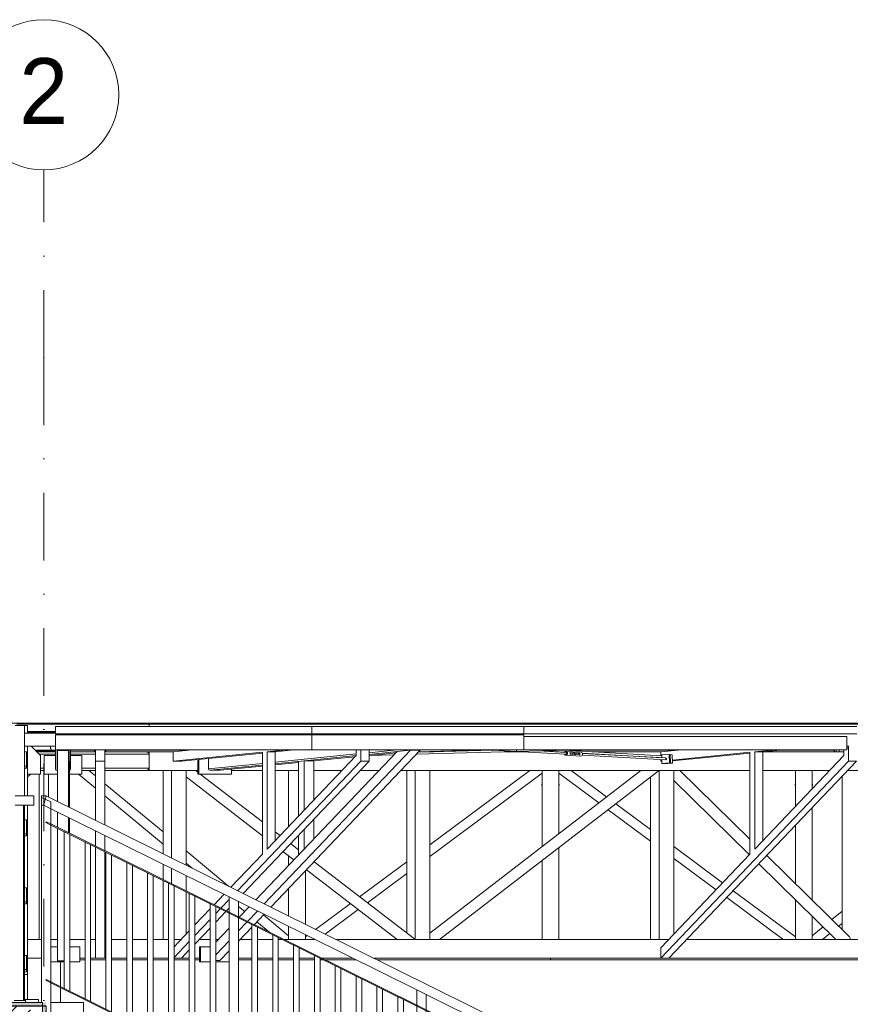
# Model space of a CAD drawing. Header units: centimetres. Extents: x -1103 to 10505, y -997 to 1780.
# Tile 76 of 102: x 8967 to 9409, y 834 to 1358. Entities that reach past the tile are written whole.
import ezdxf
from ezdxf.enums import TextEntityAlignment as Align

# ---------------------------------------------------------------- set-up
doc = ezdxf.new("R2010")
doc.units = ezdxf.units.CM
doc.header["$LTSCALE"] = 0.1
doc.header["$MEASUREMENT"] = 0
doc.linetypes.add('Kropki i Kreski', pattern=[720, 360, -180, 0, -180])
doc.linetypes.add('Wipeout_Contour', pattern=[1000, 0, -1000])
for name, color, linetype in [('2_barierki.K_IR', 7, 'Continuous'), ('2_kładka_IFC.K_IR', 7, 'Continuous'), ('2_lądowisko_IFC.ISTN', 7, 'Continuous'), ('2_schody.K_IR', 7, 'Continuous'), ('2_stropy.K_IR', 7, 'Continuous'), ('3_lądowisko.K_IR', 7, 'Continuous'), ('4_osie.ISTN', 7, 'Continuous')]:
    doc.layers.add(name, color=color, linetype=linetype)
doc.styles.add('GENERATED_STYLE_1', font='txt')
pattern_1 = [(45, (10358.23, -421.512), (-9.19239, 9.19239), []), (45, (10353.634, -416.916), (-9.19239, 9.19239), [9.75, -3.25])]

# ---------------------------------------------------------------- blocks, each defined once
blk = doc.blocks.new('ElemPrzekroju_678_2', base_point=(10358.23, -421.51))
at = {"layer": '3_lądowisko.K_IR', "color": 7, "linetype": 'Continuous', "lineweight": 15}
for p, q in [((8774.22, 983.79), (9043.14, 983.79)), ((9043.14, 983.79), (9179.58, 983.79))]:
    blk.add_line(p, q, dxfattribs=at)
blk = doc.blocks.new('ElemPrzekroju_680_2', base_point=(10358.23, -421.51))
at = {"layer": '2_stropy.K_IR', "color": 252, "linetype": 'Continuous', "lineweight": 9}
blk.add_line((8983.24, 970.09), (8983.24, 971.49), dxfattribs=at)
blk = doc.blocks.new('ElemPrzekroju_681_2', base_point=(10358.23, -421.51))
at = {"layer": '3_lądowisko.K_IR', "color": 7, "linetype": 'Continuous', "lineweight": 15}
for p, q in [((8366.09, 983.79), (8383.41, 983.79)), ((8383.41, 983.29), (8366.09, 983.29)), ((8383.41, 983.79), (9035.77, 983.79)), ((8383.41, 983.79), (8383.41, 983.29)), ((9035.77, 983.79), (9035.77, 983.29))]:
    blk.add_line(p, q, dxfattribs=at)
blk = doc.blocks.new('ElemPrzekroju_683_2', base_point=(10358.23, -421.51))
at = {"layer": '3_lądowisko.K_IR', "color": 7, "linetype": 'Continuous', "lineweight": 15}
for p, q in [((9035.77, 983.79), (9035.8, 983.79)), ((9035.8, 983.79), (9035.8, 983.29)), ((9035.8, 983.79), (9583.55, 983.79)), ((9035.8, 983.29), (9583.55, 983.29))]:
    blk.add_line(p, q, dxfattribs=at)
blk = doc.blocks.new('ElemPrzekroju_731_2', base_point=(10358.23, -421.51))
at = {"layer": '2_lądowisko_IFC.ISTN', "color": 252, "linetype": 'Continuous', "lineweight": 9}
for p, q in [((8985.87, 978.49), (8969.37, 978.49)), ((8970.87, 978.89), (8985.87, 978.89)), ((8983.55, 978.49), (8983.55, 978.89)), ((9089.39, 977.49), (9089.39, 978.04)), ((8985.87, 971.49), (8969.37, 971.49)), ((9408.41, 971.49), (9407.53, 971.49)), ((9408.41, 963.49), (9408.41, 971.49)), ((8985.01, 969.39), (8975.03, 969.39)), ((8985.16, 968.84), (8975.58, 968.84)), ((8975.93, 968.49), (8985.87, 968.49)), ((8977.13, 967.29), (8985.87, 967.29)), ((8983.47, 969.7), (8983.4, 970.32)), ((8983.67, 969.39), (8983.47, 969.7)), ((8985.01, 969.39), (8985.16, 969.39)), ((8985.11, 969.23), (8985.01, 969.39)), ((8985.16, 968.84), (8985.11, 969.23)), ((8985.87, 969.39), (8985.16, 969.39)), ((8985.16, 969.39), (8985.16, 968.84)), ((8985.16, 968.49), (8985.16, 968.84)), ((9006.61, 969.39), (8993.87, 969.39)), ((8993.87, 968.49), (9007.1, 968.49)), ((8993.87, 967.29), (9007.1, 967.29)), ((9006.61, 968.49), (9006.61, 969.49)), ((9006.61, 968.49), (9006.96, 968.49)), ((9006.96, 968.49), (9007.1, 968.49)), ((9007.1, 963.49), (9007.1, 969.49)), ((9012.1, 963.49), (9012.1, 969.49)), ((9012.1, 968.49), (9033.87, 968.49)), ((9012.1, 968.49), (9012.26, 968.49)), ((9012.1, 967.29), (9035.8, 967.29)), ((9012.26, 968.49), (9012.61, 968.49)), ((9012.61, 968.49), (9012.61, 969.49)), ((9054.4, 969.39), (9012.61, 969.39)), ((9035.23, 968.14), (9033.87, 968.49)), ((9033.87, 968.49), (9035.8, 968.49)), ((9035.8, 967.29), (9035.23, 968.14)), ((9035.8, 968.49), (9035.8, 967.29)), ((9048.6, 968.49), (9035.8, 968.49)), ((9035.8, 959.69), (9035.8, 967.29)), ((9058.6, 969.49), (9048.6, 968.49)), ((9048.6, 968.49), (9048.6, 963.48)), ((9096.1, 968.23), (9048.6, 963.48)), ((9096.1, 967.8), (9052.93, 963.48)), ((9054.4, 969.07), (9054.4, 969.49)), ((9054.52, 969.08), (9054.52, 969.49)), ((9055.32, 969.16), (9055.32, 969.49)), ((9056.96, 969.32), (9056.96, 969.49)), ((9096.1, 914.01), (9096.1, 968.23)), ((9108.66, 969.49), (9098.6, 968.48)), ((9102.93, 968.48), (9098.6, 968.48)), ((9098.6, 916.64), (9098.6, 968.48)), ((9146.1, 966.51), (9098.6, 916.64)), ((9112.99, 969.49), (9102.93, 968.48)), ((9102.93, 921.18), (9102.93, 968.48)), ((9146.1, 966.51), (9146.1, 969.49)), ((9148.6, 963.49), (9148.6, 969.49)), ((9152.93, 963.49), (9152.93, 969.49)), ((9187.33, 968.49), (9179.43, 968.49)), ((9179.48, 968.55), (9214.64, 969.49)), ((9217.99, 969.39), (9210.9, 969.39)), ((9234.08, 968.49), (9225.18, 968.49)), ((9227.61, 968.49), (9227.61, 968.55)), ((9227.61, 968.49), (9227.73, 968.49)), ((9227.73, 968.49), (9227.73, 968.55)), ((9227.73, 968.49), (9228.53, 968.49)), ((9228.53, 968.49), (9228.53, 968.58)), ((9228.53, 968.49), (9229.26, 968.49)), ((9229.26, 968.49), (9230.17, 968.49)), ((9230.17, 968.49), (9230.17, 968.62)), ((9230.17, 968.49), (9233.29, 968.49)), ((9233.29, 968.49), (9233.29, 968.53)), ((9233.29, 968.49), (9233.85, 968.49)), ((9233.85, 968.49), (9233.85, 968.5)), ((9257.15, 968.32), (9245.03, 969.01)), ((9254.17, 968.49), (9251.9, 968.49)), ((9308.9, 966.35), (9256.94, 969.33)), ((9314.21, 969.39), (9259.27, 969.39)), ((9308.92, 965.35), (9266.52, 967.78)), ((9308.41, 968.49), (9271.59, 968.49)), ((9319.49, 969.6), (9308.41, 968.49)), ((9308.41, 968.49), (9308.41, 966.38)), ((9308.41, 965.38), (9308.41, 965.33)), ((9314.21, 969.07), (9314.21, 969.6)), ((9314.33, 969.08), (9314.33, 969.6)), ((9355.91, 968.23), (9314.6, 964.1)), ((9355.91, 967.8), (9314.62, 963.67)), ((9315.13, 969.16), (9315.13, 969.6)), ((9316.77, 969.32), (9316.77, 969.6)), ((9355.91, 914.01), (9355.91, 968.23)), ((9369.55, 969.6), (9358.41, 968.48)), ((9358.41, 916.64), (9358.41, 968.48)), ((9362.74, 968.48), (9358.41, 968.48)), ((9405.91, 966.51), (9358.41, 916.64)), ((9373.88, 969.6), (9362.74, 968.48)), ((9362.74, 921.18), (9362.74, 968.48)), ((9405.91, 968.49), (9362.8, 968.49)), ((9400.82, 969.39), (9371.8, 969.39)), ((9400.82, 968.49), (9400.82, 969.6)), ((9400.82, 968.49), (9400.94, 968.49)), ((9400.94, 968.49), (9400.94, 969.6)), ((9400.94, 968.49), (9401.74, 968.49)), ((9401.74, 968.49), (9401.74, 969.6)), ((9401.74, 968.49), (9402.47, 968.49)), ((9402.47, 968.49), (9403.38, 968.49)), ((9403.38, 968.49), (9403.38, 969.6)), ((9403.38, 968.49), (9405.91, 968.49)), ((9405.91, 966.51), (9405.91, 969.6)), ((9007.1, 963.49), (9007.1, 932.01)), ((9012.1, 963.49), (9007.1, 963.49)), ((9012.1, 963.49), (9012.1, 929.53)), ((9048.6, 963.48), (9052.93, 963.48)), ((9148.6, 963.49), (9082.89, 894.49)), ((9152.93, 963.49), (9085.83, 893.03)), ((9152.93, 963.49), (9148.6, 963.49)), ((9308.41, 964.33), (9308.41, 963.48)), ((9308.97, 963.54), (9308.41, 963.48)), ((9408.41, 963.49), (9308.41, 858.49)), ((9308.41, 963.48), (9308.97, 963.48)), ((9412.74, 963.49), (9312.74, 858.49)), ((9412.74, 963.49), (9408.41, 963.49)), ((8970.87, 955.16), (8972.67, 956.49)), ((8977.1, 956.49), (8977.1, 868.49)), ((8977.92, 959.69), (8979.87, 959.69)), ((8979.87, 958.49), (8977.92, 958.49)), ((8982.1, 956.55), (8982.1, 944.38)), ((9007.1, 949.16), (8998.16, 956.55)), ((8999.87, 959.69), (9007.1, 959.69)), ((8999.87, 958.49), (9007.1, 958.49)), ((9007.1, 955.65), (9003.66, 958.49)), ((9012.1, 959.69), (9035.8, 959.69)), ((9012.1, 958.49), (9033.87, 958.49)), ((9033.87, 958.49), (9035.23, 958.84)), ((9035.8, 958.49), (9033.87, 958.49)), ((9035.23, 958.84), (9035.8, 959.69)), ((9035.8, 959.69), (9035.8, 958.49)), ((9061.65, 958.49), (9035.8, 958.49)), ((9043.16, 958.49), (9043.16, 914.16)), ((9047.66, 958.49), (9047.66, 911.93)), ((9055.45, 958.49), (9055.45, 908.07)), ((9096.1, 923.78), (9055.45, 955.08)), ((9061.65, 957.67), (9060.58, 958.49)), ((9096.1, 931.14), (9062.96, 956.66)), ((9096.1, 958.49), (9079.57, 958.49)), ((9115.35, 958.49), (9102.93, 958.49)), ((9110.1, 928.71), (9110.1, 958.49)), ((9138.46, 958.49), (9123.54, 958.49)), ((9158.25, 958.49), (9148.17, 958.49)), ((9355.91, 958.49), (9169.9, 958.49)), ((9173.06, 958.49), (9173.06, 871.9)), ((9177.56, 958.49), (9177.56, 868.49)), ((9185.36, 958.49), (9185.36, 868.49)), ((9185.36, 871.91), (9297.83, 958.49)), ((9185.36, 919.01), (9238.65, 958.49)), ((9185.36, 912.79), (9245.1, 957.04)), ((9190.47, 868.49), (9306.97, 958.17)), ((9245.1, 917.89), (9245.1, 958.49)), ((9254.1, 924.82), (9254.1, 958.49)), ((9275.43, 941.24), (9254.1, 957.04)), ((9279.55, 944.41), (9260.55, 958.49)), ((9301.33, 958.49), (9301.09, 958.49)), ((9301.74, 958.49), (9301.33, 958.49)), ((9302.23, 958.49), (9301.74, 958.49)), ((9302.74, 958.49), (9302.23, 958.49)), ((9306.48, 958.49), (9302.74, 958.49)), ((9302.97, 955.08), (9302.97, 868.49)), ((9306.93, 958.49), (9306.48, 958.49)), ((9307.13, 958.49), (9306.93, 958.49)), ((9306.97, 958.17), (9307.1, 958.37)), ((9307.1, 958.37), (9307.13, 958.49)), ((9307.47, 958.49), (9307.47, 868.49)), ((9315.26, 958.49), (9315.26, 871.33)), ((9355.91, 921.88), (9318.56, 958.49)), ((9398.27, 958.49), (9362.74, 958.49)), ((9380.1, 939.4), (9380.1, 958.49)), ((9389.1, 948.86), (9389.1, 958.49)), ((9404.99, 955.35), (9404.99, 873.77)), ((9523.39, 958.49), (9407.98, 958.49)), ((9043.16, 925.82), (9012.1, 951.51)), ((9110.05, 950.49), (9110.05, 951.29)), ((9110.05, 951.29), (9110.1, 951.29)), ((9110.1, 950.49), (9110.05, 950.49)), ((9245.05, 950.49), (9245.05, 951.29)), ((9245.05, 951.29), (9245.1, 951.29)), ((9245.1, 950.49), (9245.05, 950.49)), ((9254.1, 951.29), (9254.15, 951.29)), ((9254.15, 950.49), (9254.1, 950.49)), ((9254.15, 951.29), (9254.15, 950.49)), ((9355.59, 913.67), (9315.26, 953.2)), ((9380.05, 950.49), (9380.05, 951.29)), ((9380.05, 951.29), (9380.1, 951.29)), ((9380.1, 950.49), (9380.05, 950.49)), ((9389.1, 951.29), (9389.15, 951.29)), ((9389.15, 950.49), (9389.1, 950.49)), ((9389.15, 951.29), (9389.15, 950.49)), ((9043.16, 919.33), (9012.1, 945.02)), ((9302.97, 927.06), (9284.42, 940.8)), ((9302.97, 920.84), (9280.3, 937.63)), ((9389.1, 889.35), (9389.1, 938.66)), ((9380.1, 898.17), (9380.1, 929.21)), ((9007.1, 926.43), (9007.1, 918.29)), ((9012.1, 923.95), (9012.1, 915.81)), ((9105.51, 923.9), (9102.93, 925.89)), ((9115.35, 916.33), (9111.12, 919.58)), ((9341.3, 898.67), (9315.26, 917.96)), ((9007.1, 917.73), (9007.1, 858.49)), ((9012.1, 915.25), (9012.1, 858.49)), ((9078.28, 896.77), (9055.45, 915.65)), ((9096.1, 914.01), (9079.23, 896.3)), ((9112.89, 910.86), (9107.07, 915.34)), ((9110.1, 907.92), (9110.1, 913.01)), ((9254.1, 868.49), (9254.1, 917.46)), ((9355.91, 914.01), (9308.41, 864.13)), ((9408.99, 869.85), (9364.81, 913.16)), ((9043.16, 908.58), (9043.16, 900.44)), ((9058.74, 906.44), (9055.45, 909.17)), ((9177.07, 868.82), (9123.66, 909.93)), ((9147.9, 891.27), (9173.06, 909.91)), ((9245.1, 868.49), (9245.1, 910.54)), ((9337.83, 895.02), (9315.26, 911.73)), ((9401.69, 868.49), (9360.61, 908.75)), ((9047.66, 906.35), (9047.66, 898.21)), ((9055.45, 902.49), (9055.45, 894.35)), ((9119.1, 876.57), (9119.1, 905.14)), ((9167.93, 868.49), (9119.61, 905.68)), ((9152.02, 888.1), (9173.06, 903.68)), ((9043.16, 899.88), (9043.16, 868.49)), ((9055.45, 893.79), (9055.45, 871.33)), ((9075.62, 892.51), (9070.35, 886.97)), ((9075.61, 892.49), (9075.54, 892.55)), ((9110.1, 881.02), (9110.1, 895.69)), ((9380.1, 869.93), (9346.99, 894.45)), ((9078.37, 889.75), (9074.01, 885.17)), ((9124.47, 873.91), (9143.03, 887.66)), ((9373.65, 868.49), (9343.52, 890.8)), ((9380.1, 868.49), (9380.1, 889.65)), ((9068.26, 884.78), (9060.15, 876.26)), ((9073.64, 884.79), (9071.26, 882.28)), ((9076.59, 883.33), (9071.26, 877.74)), ((9078.37, 885.2), (9076.95, 883.71)), ((9086.68, 883.33), (9083.37, 886.07)), ((9110.1, 870.45), (9096.65, 881.57)), ((9129.5, 871.42), (9147.15, 884.49)), ((9399.55, 879.1), (9404.99, 883.6)), ((9068.26, 879.13), (9060.15, 870.62)), ((9100.05, 872.27), (9093.2, 877.94)), ((9389.1, 868.83), (9389.1, 880.83)), ((9403.14, 875.58), (9404.99, 877.11)), ((9057.15, 873.11), (9049.04, 864.6)), ((9068.26, 874.59), (9060.15, 866.07)), ((9110.1, 868.83), (9110.1, 875.44)), ((9119.1, 868.49), (9119.1, 870.99)), ((9389.1, 870.45), (9394.84, 875.2)), ((9394.56, 868.49), (9398.43, 871.68)), ((8970.87, 868.49), (8978.37, 868.49)), ((8983.37, 868.49), (8986.88, 868.49)), ((8993.48, 868.49), (9001.59, 868.49)), ((9004.59, 868.49), (9007.1, 868.49)), ((9012.1, 868.49), (9012.71, 868.49)), ((9015.71, 868.49), (9023.82, 868.49)), ((9026.82, 868.49), (9034.93, 868.49)), ((9046.04, 868.49), (9037.93, 868.49)), ((9052.74, 868.49), (9049.04, 868.49)), ((9057.15, 867.47), (9049.04, 858.95)), ((9068.26, 868.49), (9062.45, 868.49)), ((9072.54, 868.49), (9071.26, 868.49)), ((9090.48, 868.49), (9084.19, 868.49)), ((9101.59, 868.49), (9093.48, 868.49)), ((9104.63, 868.49), (9104.59, 868.52)), ((9106.57, 868.49), (9104.59, 868.49)), ((9124.15, 868.49), (9107.7, 868.49)), ((9119.1, 869.93), (9119.95, 870.56)), ((9312.56, 868.49), (9135.42, 868.49)), ((9171.19, 868.49), (9171.44, 868.49)), ((9171.44, 868.49), (9171.84, 868.49)), ((9171.84, 868.49), (9172.33, 868.49)), ((9172.33, 868.49), (9172.84, 868.49)), ((9176.39, 868.49), (9172.84, 868.49)), ((9172.84, 868.49), (9176.59, 868.49)), ((9176.59, 868.49), (9177.03, 868.49)), ((9177.03, 868.49), (9177.23, 868.49)), ((9177.19, 868.61), (9177.07, 868.82)), ((9177.23, 868.49), (9177.19, 868.61)), ((9523.39, 868.49), (9322.27, 868.49)), ((9409.12, 869.62), (9408.99, 869.85)), ((9409.21, 869.28), (9409.12, 869.62)), ((9409.24, 868.88), (9409.21, 869.28)), ((9409.24, 868.49), (9409.24, 868.88)), ((9057.15, 862.92), (9052.93, 858.49)), ((9308.41, 864.13), (9308.41, 858.49)), ((8970.87, 858.49), (8978.37, 858.49)), ((8988.49, 843.5), (8988.49, 856.56)), ((8998.88, 858.49), (9001.59, 858.49)), ((9001.59, 857.69), (8998.88, 857.69)), ((9004.59, 858.49), (9007.1, 858.49)), ((9012.71, 857.69), (9004.59, 857.69)), ((9012.1, 858.49), (9007.1, 858.49)), ((9012.1, 858.49), (9012.71, 858.49)), ((9015.71, 858.49), (9023.82, 858.49)), ((9023.82, 857.69), (9015.71, 857.69)), ((9026.82, 858.49), (9034.93, 858.49)), ((9034.93, 857.69), (9026.82, 857.69)), ((9046.04, 858.49), (9037.93, 858.49)), ((9046.04, 857.69), (9037.93, 857.69)), ((9052.93, 858.49), (9049.04, 858.49)), ((9057.15, 857.69), (9049.04, 857.69)), ((9057.15, 858.49), (9052.93, 858.49)), ((9062.52, 858.49), (9060.15, 858.49)), ((9062.52, 857.69), (9060.15, 857.69)), ((9090.48, 858.49), (9083.37, 858.49)), ((9090.48, 857.69), (9083.37, 857.69)), ((9101.59, 858.49), (9093.48, 858.49)), ((9101.59, 857.69), (9093.48, 857.69)), ((9112.71, 858.49), (9104.59, 858.49)), ((9112.71, 857.69), (9104.59, 857.69)), ((9123.82, 858.49), (9115.71, 858.49)), ((9123.82, 857.69), (9115.71, 857.69)), ((9128.39, 857.69), (9126.82, 857.69)), ((9144.35, 858.49), (9127.9, 858.49)), ((9145.96, 857.69), (9129.52, 857.69)), ((9308.41, 858.49), (9155.62, 858.49)), ((9249.6, 857.69), (9157.24, 857.69)), ((9249.6, 858.49), (9249.6, 857.92)), ((9249.6, 857.92), (9249.6, 857.69)), ((9510.71, 857.69), (9249.6, 857.69)), ((9312.74, 858.49), (9308.41, 858.49)), ((9523.39, 858.49), (9312.74, 858.49)), ((8988.49, 834.99), (8988.49, 842.94))]:
    blk.add_line(p, q, dxfattribs=at)
blk = doc.blocks.new('ElemPrzekroju_770_2', base_point=(10358.23, -421.51))
at = {"layer": '2_schody.K_IR', "linetype": 'Continuous', "lineweight": 0, "true_color": 0x000000}
blk.add_hatch(color=18, dxfattribs=at).paths.add_polyline_path([(8805.87, 832.99), (8980.87, 832.99), (8980.87, 834.99), (8640.86, 834.99), (8640.86, 832.99), (8775.87, 832.99)])
at = {"layer": '2_schody.K_IR', "color": 7, "linetype": 'Continuous', "lineweight": 9}
for p, q in [((9000.87, 820.14), (9000.87, 834.99)), ((9000.87, 817.99), (9000.87, 818.14))]:
    blk.add_line(p, q, dxfattribs=at)
at = {"color": 254, "linetype": 'Wipeout_Contour', "lineweight": 0, "ltscale": 34988.709772}
blk.add_wipeout([(8640.86, 812.99), (8775.87, 812.99), (8775.87, 832.99), (8640.86, 832.99)], dxfattribs=at).dxf.layer = '2_schody.K_IR'
at = {"color": 254, "linetype": 'Wipeout_Contour', "lineweight": 0, "ltscale": 35725.51581}
blk.add_wipeout([(8805.87, 812.99), (8980.87, 812.99), (8980.87, 832.99), (8805.87, 832.99)], dxfattribs=at).dxf.layer = '2_schody.K_IR'
at = {"layer": '2_schody.K_IR', "linetype": 'Continuous', "lineweight": 0, "true_color": 0x000000}
h = blk.add_hatch(dxfattribs=at)
h.set_pattern_fill('Beton_zbrojony_0002', color=18, style=0, pattern_type=2)
h.set_pattern_definition(pattern_1)
h.paths.add_polyline_path([(8640.86, 812.99), (8775.87, 812.99), (8775.87, 832.99), (8640.86, 832.99)])
h = blk.add_hatch(dxfattribs=at)
h.set_pattern_fill('Beton_zbrojony_0002', color=18, style=0, pattern_type=2)
h.set_pattern_definition(pattern_1)
h.paths.add_polyline_path([(8805.87, 812.99), (8980.87, 812.99), (8980.87, 832.99), (8805.87, 832.99)])
at = {"layer": '2_schody.K_IR', "color": 7, "linetype": 'Continuous', "lineweight": 15}
blk.add_line((8978.87, 834.99), (8640.86, 834.99), dxfattribs=at)
at = {"layer": '2_schody.K_IR', "color": 7, "linetype": 'Continuous', "lineweight": 9}
blk.add_line((8983.37, 834.99), (9000.87, 834.99), dxfattribs=at)
at = {"layer": '2_schody.K_IR', "color": 7, "linetype": 'Continuous', "lineweight": 0}
blk.add_line((8980.87, 820.14), (8980.87, 817.99), dxfattribs=at)
at = {"layer": '2_schody.K_IR', "color": 7, "linetype": 'Continuous', "lineweight": 30}
for p, q in [((8775.87, 812.99), (8640.86, 812.99)), ((8944.19, 812.99), (8805.87, 812.99))]:
    blk.add_line(p, q, dxfattribs=at)
at = {"layer": '2_schody.K_IR', "color": 7, "linetype": 'Continuous', "lineweight": 0, "flags": 128}
blk.add_lwpolyline([(8640.86, 834.99), (8640.86, 832.99), (8640.86, 812.99)], dxfattribs=at)
at = {"layer": '2_schody.K_IR', "color": 7, "linetype": 'Continuous', "lineweight": 30, "flags": 128}
blk.add_lwpolyline([(8980.87, 832.99), (8805.87, 832.99), (8775.87, 832.99), (8640.86, 832.99)], dxfattribs=at)
blk = doc.blocks.new('ElemPrzekroju_1004_2', base_point=(10358.23, -421.51))
at = {"layer": '2_schody.K_IR', "linetype": 'Continuous', "lineweight": 0, "true_color": 0x000000}
blk.add_hatch(color=18, dxfattribs=at).paths.add_polyline_path([(8980.87, 834.99), (8978.87, 834.99), (8978.87, 820.14), (8980.87, 820.14)])
at = {"layer": '2_schody.K_IR', "color": 7, "linetype": 'Continuous', "lineweight": 15}
for p, q in [((8978.87, 834.99), (8978.87, 820.14)), ((8980.87, 832.99), (8980.87, 820.14))]:
    blk.add_line(p, q, dxfattribs=at)
blk = doc.blocks.new('ElemPrzekroju_1028_2', base_point=(10358.23, -421.51))
at = {"layer": '2_stropy.K_IR', "color": 7, "linetype": 'Continuous', "lineweight": 9}
for p, q in [((8985.87, 982.04), (9122.47, 982.04)), ((8985.87, 978.04), (8985.87, 982.04)), ((9122.47, 982.04), (9235.44, 982.04)), ((9122.47, 978.04), (9122.47, 982.04)), ((9235.44, 982.04), (9412.75, 982.04)), ((9235.44, 978.04), (9235.44, 982.04)), ((8985.87, 978.04), (9122.47, 978.04)), ((9122.47, 978.04), (9235.44, 978.04)), ((9235.44, 978.04), (9412.75, 978.04))]:
    blk.add_line(p, q, dxfattribs=at)
blk = doc.blocks.new('ElemPrzekroju_1029_2', base_point=(10358.23, -421.51))
at = {"layer": '2_stropy.K_IR', "color": 7, "linetype": 'Continuous', "lineweight": 9}
for p, q in [((8965.31, 983.29), (9035.78, 983.29)), ((9035.78, 983.29), (9035.8, 983.29)), ((9035.78, 982.04), (9035.78, 983.29)), ((8970.87, 979.29), (8985.87, 979.29))]:
    blk.add_line(p, q, dxfattribs=at)
blk = doc.blocks.new('ElemPrzekroju_1105_2', base_point=(10358.23, -421.51))
at = {"layer": '2_barierki.K_IR', "color": 7, "linetype": 'Continuous', "lineweight": 0}
for p, q in [((8978.37, 944.23), (8978.37, 944.99)), ((8980.87, 944.99), (8978.37, 944.99)), ((8979.7, 939.99), (8978.37, 939.99))]:
    blk.add_line(p, q, dxfattribs=at)
blk = doc.blocks.new('ElemPrzekroju_1138_2', base_point=(10358.23, -421.51))
at = {"layer": '2_kładka_IFC.K_IR', "color": 7, "linetype": 'Continuous', "lineweight": 15}
for p, q in [((8964.37, 982.49), (8969.37, 982.49)), ((8969.37, 982.49), (8969.37, 978.49)), ((8970.87, 982.49), (8969.37, 982.49)), ((8969.37, 982.49), (8969.37, 957.94)), ((8970.87, 982.49), (8970.87, 978.49)), ((8985.87, 969.49), (8985.87, 977.49)), ((9122.46, 977.49), (8985.87, 977.49)), ((9122.46, 977.49), (9122.46, 969.49)), ((9235.44, 977.49), (9122.46, 977.49)), ((9235.44, 969.49), (9235.44, 977.49)), ((9407.54, 976.6), (9235.44, 976.6)), ((9407.54, 976.6), (9407.52, 976.6)), ((9407.53, 969.6), (9407.54, 976.6)), ((8970.87, 971.49), (8970.87, 944.99)), ((8977.92, 966.49), (8972.93, 971.49)), ((9408.2, 970.4), (9407.53, 970.4)), ((9408.2, 971.49), (9408.2, 970.4)), ((8970.37, 968.39), (8969.37, 968.39)), ((8970.37, 960.88), (8970.37, 968.39)), ((8977.92, 966.49), (8977.92, 956.49)), ((8979.87, 966.55), (8979.87, 956.55)), ((8985.87, 966.55), (8979.87, 966.55)), ((8985.87, 969.49), (8985.87, 959.35)), ((9122.46, 969.49), (8985.87, 969.49)), ((8986.67, 969.49), (8986.67, 958.55)), ((8986.87, 942.02), (8986.87, 969.22)), ((8992.87, 969.22), (8986.87, 969.22)), ((8992.87, 968.51), (8992.87, 969.22)), ((8992.87, 939.05), (8992.87, 968.51)), ((8993.07, 969.49), (8993.07, 963.51)), ((8993.87, 969.49), (8993.87, 959.35)), ((8993.87, 969.49), (8993.87, 965.76)), ((8999.87, 966.55), (8993.87, 966.55)), ((8993.87, 965.76), (8993.87, 959.35)), ((8999.87, 956.55), (8999.87, 966.55)), ((9092.69, 889.64), (9167.89, 968.61)), ((9097.07, 887.47), (9175.02, 969.32)), ((9100.6, 885.72), (9180.22, 969.32)), ((9146.1, 967.32), (9102.93, 963)), ((9146.03, 966.44), (9102.93, 962.13)), ((9235.44, 969.49), (9122.46, 969.49)), ((9145.45, 965.83), (9123.28, 963.61)), ((9176.51, 969.49), (9152.93, 967.13)), ((9167.8, 969.49), (9152.93, 968)), ((9167.33, 968.02), (9152.93, 966.58)), ((9152.99, 966.58), (9166.29, 966.93)), ((9166.57, 967.94), (9167.27, 967.96)), ((9175.02, 969.32), (9167.89, 968.61)), ((9180.22, 969.32), (9175.02, 969.32)), ((9178.24, 967.25), (9231.22, 968.65)), ((9179.22, 968.27), (9219.09, 969.33)), ((9182.05, 969.49), (9180.2, 969.3)), ((9216.21, 969.49), (9231.22, 968.65)), ((9267.14, 969.6), (9231.22, 968.65)), ((9231.22, 968.65), (9231.34, 968.7)), ((9257.81, 967.16), (9231.22, 968.65)), ((9231.34, 968.7), (9231.43, 968.81)), ((9231.43, 969.49), (9231.48, 969.36)), ((9231.43, 968.81), (9231.49, 968.98)), ((9231.51, 969.18), (9231.48, 969.36)), ((9231.49, 968.98), (9231.51, 969.18)), ((9407.53, 969.6), (9235.44, 969.6)), ((9257.78, 968.16), (9243.33, 968.97)), ((9257.19, 966.92), (9257.01, 967.2)), ((9257.08, 968.2), (9257.16, 968.34)), ((9257.16, 968.34), (9257.44, 968.57)), ((9257.48, 966.72), (9257.19, 966.92)), ((9257.44, 968.57), (9257.77, 968.66)), ((9257.82, 966.66), (9257.48, 966.72)), ((9257.77, 968.66), (9265.79, 968.21)), ((9257.77, 968.66), (9258.11, 968.6)), ((9257.95, 968.13), (9257.78, 968.16)), ((9257.81, 967.16), (9257.98, 967.21)), ((9258.16, 966.75), (9257.82, 966.66)), ((9257.82, 966.66), (9265.84, 966.21)), ((9258.1, 968.03), (9257.95, 968.13)), ((9257.98, 967.21), (9258.12, 967.32)), ((9258.2, 967.87), (9258.1, 968.03)), ((9258.11, 968.6), (9258.4, 968.4)), ((9258.12, 967.32), (9258.21, 967.49)), ((9258.44, 966.98), (9258.16, 966.75)), ((9258.24, 967.68), (9258.2, 967.87)), ((9258.21, 967.49), (9258.24, 967.68)), ((9258.4, 968.4), (9258.6, 968.08)), ((9258.62, 967.32), (9258.44, 966.98)), ((9258.6, 968.08), (9258.68, 967.7)), ((9258.68, 967.7), (9258.62, 967.32)), ((9259.97, 968.07), (9265.16, 967.78)), ((9260.02, 968), (9259.97, 968.07)), ((9260.03, 967.24), (9260, 967.17)), ((9265.18, 966.88), (9260, 967.17)), ((9261.03, 967.95), (9260.01, 968)), ((9260.02, 968), (9260.09, 967.62)), ((9260.09, 967.62), (9260.03, 967.24)), ((9262.92, 967.84), (9261.03, 967.95)), ((9261.03, 967.95), (9261.16, 967.86)), ((9261.09, 967.9), (9262.55, 967.82)), ((9261.18, 967.15), (9261.13, 967.1)), ((9261.16, 967.86), (9261.26, 967.7)), ((9262.48, 967.77), (9261.18, 967.84)), ((9261.27, 967.32), (9261.18, 967.15)), ((9261.26, 967.7), (9261.3, 967.51)), ((9261.3, 967.51), (9261.27, 967.32)), ((9262.31, 967.36), (9262.34, 967.55)), ((9262.34, 967.17), (9262.31, 967.36)), ((9262.34, 967.55), (9262.43, 967.72)), ((9262.43, 967.03), (9262.34, 967.17)), ((9262.43, 967.72), (9262.55, 967.82)), ((9262.57, 967.84), (9262.55, 967.82)), ((9262.57, 967.84), (9262.64, 967.86)), ((9264.57, 967.75), (9262.92, 967.84)), ((9262.92, 967.84), (9263.05, 967.75)), ((9263.07, 967.04), (9263.01, 967)), ((9263.05, 967.75), (9263.15, 967.59)), ((9263.16, 967.21), (9263.07, 967.04)), ((9263.15, 967.59), (9263.19, 967.4)), ((9263.19, 967.4), (9263.16, 967.21)), ((9264.57, 967.75), (9265.16, 967.78)), ((9264.7, 967.66), (9264.57, 967.75)), ((9264.72, 966.95), (9264.66, 966.91)), ((9264.7, 967.66), (9264.8, 967.5)), ((9264.81, 967.12), (9264.72, 966.95)), ((9264.8, 967.5), (9264.84, 967.31)), ((9264.84, 967.31), (9264.81, 967.12)), ((9265.16, 967.78), (9265.2, 967.71)), ((9265.22, 966.95), (9265.18, 966.88)), ((9265.2, 967.71), (9265.28, 967.33)), ((9265.28, 967.33), (9265.22, 966.95)), ((9265.79, 968.21), (9266.13, 968.15)), ((9266.17, 966.3), (9265.84, 966.21)), ((9266.13, 968.15), (9266.42, 967.95)), ((9266.45, 966.53), (9266.17, 966.3)), ((9266.42, 967.95), (9266.62, 967.63)), ((9266.64, 966.87), (9266.45, 966.53)), ((9266.53, 966.67), (9310.94, 964.19)), ((9266.6, 967.67), (9310.91, 965.19)), ((9266.62, 967.63), (9266.69, 967.25)), ((9266.69, 967.25), (9266.64, 966.87)), ((9312.85, 967.03), (9308.88, 966.84)), ((9308.88, 966.84), (9308.92, 965.3)), ((9311.08, 965.16), (9310.91, 965.19)), ((9311.23, 965.05), (9311.08, 965.16)), ((9312.96, 962.53), (9312.85, 967.03)), ((9313.13, 967.01), (9312.85, 967.03)), ((9313.13, 967.01), (9313.35, 967.02)), ((9313.25, 962.52), (9313.13, 967.01)), ((9314.53, 966.96), (9313.35, 967.02)), ((9313.35, 967.02), (9313.47, 962.53)), ((9314.65, 962.46), (9314.53, 966.96)), ((8969.37, 960.88), (8970.37, 960.88)), ((8969.37, 960.42), (8969.37, 957.94)), ((8970.37, 959.8), (8970.37, 960.88)), ((8993.07, 963.51), (8992.87, 963.51)), ((8993.37, 963.51), (8993.07, 963.51)), ((8993.37, 963.21), (8993.37, 963.51)), ((8993.37, 938.8), (8993.37, 963.51)), ((9061.65, 964.35), (9061.65, 956.66)), ((9062.25, 964.41), (9062.25, 956.66)), ((9067.44, 959.45), (9067.44, 964.93)), ((9096.1, 962.32), (9067.44, 959.45)), ((9096.1, 961.45), (9068.14, 958.65)), ((9096.1, 960.89), (9073.68, 958.65)), ((9115.35, 962.82), (9102.93, 961.58)), ((9118.35, 963.61), (9115.35, 963.31)), ((9115.35, 934.22), (9115.35, 963.31)), ((9118.35, 937.37), (9118.35, 963.61)), ((9123.28, 963.61), (9118.35, 963.61)), ((9123.54, 963.61), (9123.28, 963.61)), ((9123.54, 942.83), (9123.54, 963.61)), ((9308.95, 964.3), (9309, 962.34)), ((9309, 962.34), (9312.96, 962.53)), ((9309.28, 962.33), (9309, 962.34)), ((9309.06, 962.34), (9309.06, 962.32)), ((9309.06, 962.32), (9309.28, 962.33)), ((9309.06, 962.32), (9311.56, 962.18)), ((9309.5, 962.34), (9313.03, 962.51)), ((9309.5, 962.34), (9312, 962.2)), ((9311.1, 964.23), (9310.94, 964.19)), ((9311.24, 964.35), (9311.1, 964.23)), ((9311.33, 964.9), (9311.23, 965.05)), ((9311.24, 964.35), (9311.34, 964.51)), ((9311.36, 964.71), (9311.33, 964.9)), ((9311.34, 964.51), (9311.36, 964.71)), ((9311.56, 962.18), (9312, 962.2)), ((9312, 962.2), (9311.99, 962.46)), ((9313.25, 962.52), (9312.96, 962.53)), ((9313.03, 962.51), (9314.2, 962.44)), ((9313.25, 962.52), (9313.47, 962.53)), ((9313.47, 962.53), (9314.65, 962.46)), ((9314.2, 962.44), (9314.65, 962.46)), ((8969.37, 959.8), (8970.37, 959.8)), ((8969.37, 957.94), (8969.37, 944.99)), ((8969.37, 957.94), (8969.37, 944.99)), ((8977.92, 956.49), (8970.87, 956.49)), ((8979.87, 956.55), (8986.87, 956.55)), ((8986.1, 958.78), (8985.87, 959.35)), ((8986.67, 958.55), (8986.1, 958.78)), ((8986.87, 958.55), (8986.67, 958.55)), ((8993.64, 958.78), (8993.37, 958.67)), ((8993.37, 956.55), (8999.87, 956.55)), ((8993.87, 959.35), (8993.64, 958.78)), ((9061.65, 956.66), (9062.25, 956.66)), ((9062.25, 956.66), (9079.57, 956.66)), ((9067.65, 958.88), (9067.44, 959.45)), ((9068.14, 958.65), (9067.65, 958.88)), ((9073.68, 958.65), (9068.14, 958.65)), ((9079.57, 956.66), (9079.57, 959.24)), ((8974.37, 944.99), (8964.37, 944.99)), ((8974.37, 939.99), (8974.37, 944.99)), ((8974.37, 939.99), (8964.37, 939.99)), ((8968.77, 835.99), (8968.77, 939.99)), ((8969.37, 835.99), (8969.37, 939.99)), ((8970.87, 939.99), (8970.87, 849.82)), ((8992.87, 939.05), (8992.87, 939.05)), ((8986.87, 928.3), (8986.87, 936.44)), ((8970.37, 932.25), (8969.37, 932.25)), ((8970.37, 924.73), (8970.37, 932.25)), ((8992.87, 925.33), (8992.87, 933.47)), ((8993.37, 925.08), (8993.37, 933.22)), ((9123.54, 922.04), (9123.54, 932.64)), ((8969.37, 924.73), (8970.37, 924.73)), ((8969.37, 923.66), (8970.37, 923.66)), ((8970.37, 923.66), (8970.37, 924.73)), ((8986.88, 857.18), (8986.87, 927.74)), ((8992.87, 925.33), (8992.87, 925.33)), ((9115.35, 913.44), (9115.35, 924.03)), ((9118.35, 916.59), (9118.35, 927.18)), ((8970.37, 896.1), (8969.37, 896.1)), ((8969.37, 892.34), (8969.37, 893.57)), ((8970.37, 888.58), (8970.37, 896.1)), ((8969.37, 888.58), (8970.37, 888.58)), ((8969.37, 887.51), (8970.37, 887.51)), ((8970.37, 887.51), (8970.37, 888.58)), ((9083.8, 880.31), (9089.07, 885.85)), ((9088.19, 878.14), (9093.46, 883.68)), ((9091.72, 876.4), (9096.99, 881.93)), ((9083.37, 879.86), (9083.44, 879.94)), ((9083.37, 873.08), (9087.83, 877.76)), ((9071.26, 867.14), (9078.37, 874.61)), ((9083.37, 867.63), (9090.48, 875.09)), ((9071.26, 860.37), (9078.37, 867.83)), ((8986.88, 864.56), (8983.37, 864.56)), ((8998.88, 864.56), (8993.48, 864.56)), ((8998.88, 856.56), (8998.88, 864.56)), ((9062.52, 864.66), (9062.52, 856.66)), ((9062.52, 864.66), (9063.12, 864.66)), ((9063.12, 864.66), (9063.12, 856.66)), ((9068.26, 864.66), (9063.12, 864.66)), ((9073.51, 857.27), (9078.37, 862.38)), ((8970.37, 859.95), (8969.37, 859.95)), ((8969.37, 854.96), (8969.37, 857.43)), ((8970.37, 852.44), (8970.37, 859.95)), ((8983.37, 856.56), (8990.48, 856.56)), ((8986.88, 857.18), (8990.48, 857.18)), ((8993.48, 856.56), (8998.88, 856.56)), ((9062.52, 856.66), (9063.12, 856.66)), ((9063.12, 856.66), (9068.26, 856.66)), ((9071.26, 857.27), (9073.51, 857.27)), ((9071.26, 856.66), (9078.37, 856.66)), ((8969.37, 852.44), (8970.37, 852.44)), ((8969.37, 851.36), (8970.37, 851.36)), ((8969.37, 849.82), (8970.87, 849.82)), ((8970.37, 851.36), (8970.37, 852.44)), ((8970.87, 849.82), (8970.87, 836.59)), ((8963.87, 835.99), (8969.87, 835.99)), ((8969.37, 836.59), (8976.87, 836.59)), ((8969.87, 834.99), (8969.87, 835.99)), ((8976.87, 834.99), (8976.87, 836.59))]:
    blk.add_line(p, q, dxfattribs=at)
blk = doc.blocks.new('ElemPrzekroju_1910_2', base_point=(10358.23, -421.51))
at = {"layer": '2_barierki.K_IR', "color": 7, "linetype": 'Continuous', "lineweight": 0}
for p, q in [((8979.7, 939.99), (8980.87, 944.99)), ((9260.87, 806.39), (8980.87, 944.99)), ((8983.37, 938.17), (8979.7, 939.99)), ((9078.37, 891.15), (8983.37, 938.17)), ((9083.37, 888.67), (9078.37, 891.15)), ((9178.37, 841.65), (9083.37, 888.67)), ((9183.37, 839.17), (9178.37, 841.65)), ((9255.87, 803.28), (9183.37, 839.17)), ((9255.87, 803.28), (9260.87, 806.39))]:
    blk.add_line(p, q, dxfattribs=at)
blk = doc.blocks.new('ElemPrzekroju_1911_2', base_point=(10358.23, -421.51))
at = {"layer": '2_barierki.K_IR', "color": 7, "linetype": 'Continuous', "lineweight": 0}
for p, q in [((8980.76, 846.76), (8980.98, 847.21)), ((8983.37, 845.47), (8980.76, 846.76)), ((8983.37, 846.03), (8980.98, 847.21)), ((9078.37, 799), (8983.37, 846.03)), ((9078.37, 798.45), (8983.37, 845.47)), ((9083.37, 796.53), (9078.37, 799)), ((9083.37, 795.97), (9078.37, 798.45)), ((9178.37, 749.5), (9083.37, 796.53)), ((9178.37, 748.95), (9083.37, 795.97)), ((9183.37, 747.03), (9178.37, 749.5)), ((9183.37, 746.47), (9178.37, 748.95)), ((9255.87, 711.14), (9183.37, 747.03)), ((9255.87, 710.58), (9183.37, 746.47)), ((9258.62, 709.78), (9255.87, 711.14)), ((9258.12, 709.47), (9255.87, 710.58)), ((9258.12, 709.47), (9258.62, 709.78))]:
    blk.add_line(p, q, dxfattribs=at)
blk = doc.blocks.new('ElemPrzekroju_1912_2', base_point=(10358.23, -421.51))
at = {"layer": '2_barierki.K_IR', "color": 7, "linetype": 'Continuous', "lineweight": 0}
for p, q in [((8980.76, 930.76), (8980.98, 931.21)), ((8983.37, 929.47), (8980.76, 930.76)), ((8983.37, 930.03), (8980.98, 931.21)), ((9078.37, 883), (8983.37, 930.03)), ((9078.37, 882.45), (8983.37, 929.47)), ((9083.37, 880.53), (9078.37, 883)), ((9083.37, 879.97), (9078.37, 882.45)), ((9178.37, 833.5), (9083.37, 880.53)), ((9178.37, 832.95), (9083.37, 879.97)), ((9183.37, 831.03), (9178.37, 833.5)), ((9183.37, 830.47), (9178.37, 832.95)), ((9255.87, 795.14), (9183.37, 831.03)), ((9255.87, 794.58), (9183.37, 830.47)), ((9258.62, 793.78), (9255.87, 795.14)), ((9258.12, 793.47), (9255.87, 794.58)), ((9258.12, 793.47), (9258.62, 793.78))]:
    blk.add_line(p, q, dxfattribs=at)
blk = doc.blocks.new('ElemPrzekroju_1939_2', base_point=(10358.23, -421.51))
at = {"layer": '2_barierki.K_IR', "color": 7, "linetype": 'Continuous', "lineweight": 0}
for p, q in [((9178.37, 841.67), (9183.37, 839.19)), ((9178.37, 841.65), (9178.37, 841.67)), ((9178.37, 833.5), (9178.37, 841.65)), ((9183.37, 839.17), (9183.37, 839.19)), ((9183.37, 831.03), (9183.37, 839.17)), ((9178.37, 832.95), (9178.37, 833.5)), ((9178.37, 749.5), (9178.37, 832.95)), ((9183.37, 830.47), (9183.37, 831.03)), ((9183.37, 747.03), (9183.37, 830.47)), ((9178.37, 748.95), (9178.37, 749.5)), ((9178.37, 731.04), (9178.37, 748.95)), ((9183.37, 746.47), (9183.37, 747.03)), ((9183.37, 731.04), (9183.37, 746.47))]:
    blk.add_line(p, q, dxfattribs=at)
blk = doc.blocks.new('ElemPrzekroju_1946_2', base_point=(10358.23, -421.51))
at = {"layer": '2_barierki.K_IR', "color": 7, "linetype": 'Continuous', "lineweight": 0}
for p, q in [((9078.37, 891.17), (9083.37, 888.69)), ((9078.37, 891.15), (9078.37, 891.17)), ((9078.37, 883), (9078.37, 891.15)), ((9083.37, 888.67), (9083.37, 888.69)), ((9083.37, 880.53), (9083.37, 888.67)), ((9078.37, 882.45), (9078.37, 883)), ((9078.37, 799), (9078.37, 882.45)), ((9083.37, 879.97), (9083.37, 880.53)), ((9083.37, 796.53), (9083.37, 879.97)), ((9078.37, 798.45), (9078.37, 799)), ((9078.37, 775.59), (9078.37, 798.45)), ((9083.37, 795.97), (9083.37, 796.53)), ((9083.37, 775.59), (9083.37, 795.97))]:
    blk.add_line(p, q, dxfattribs=at)
blk = doc.blocks.new('ElemPrzekroju_1947_2', base_point=(10358.23, -421.51))
at = {"layer": '2_barierki.K_IR', "color": 7, "linetype": 'Continuous', "lineweight": 0}
for p, q in [((9168.26, 754.51), (9168.26, 837.95)), ((9171.26, 753.02), (9171.26, 836.47))]:
    blk.add_line(p, q, dxfattribs=at)
blk = doc.blocks.new('ElemPrzekroju_1948_2', base_point=(10358.23, -421.51))
at = {"layer": '2_barierki.K_IR', "color": 7, "linetype": 'Continuous', "lineweight": 0}
for p, q in [((9157.15, 760.01), (9157.15, 843.45)), ((9160.15, 758.52), (9160.15, 841.97))]:
    blk.add_line(p, q, dxfattribs=at)
blk = doc.blocks.new('ElemPrzekroju_1949_2', base_point=(10358.23, -421.51))
at = {"layer": '2_barierki.K_IR', "color": 7, "linetype": 'Continuous', "lineweight": 0}
for p, q in [((9146.04, 765.51), (9146.04, 848.95)), ((9149.04, 764.02), (9149.04, 847.47))]:
    blk.add_line(p, q, dxfattribs=at)
blk = doc.blocks.new('ElemPrzekroju_1950_2', base_point=(10358.23, -421.51))
at = {"layer": '2_barierki.K_IR', "color": 7, "linetype": 'Continuous', "lineweight": 0}
for p, q in [((9134.93, 771.01), (9134.93, 854.45)), ((9137.93, 769.52), (9137.93, 852.97))]:
    blk.add_line(p, q, dxfattribs=at)
blk = doc.blocks.new('ElemPrzekroju_1951_2', base_point=(10358.23, -421.51))
at = {"layer": '2_barierki.K_IR', "color": 7, "linetype": 'Continuous', "lineweight": 0}
for p, q in [((9123.82, 776.51), (9123.82, 859.95)), ((9126.82, 775.02), (9126.82, 858.47))]:
    blk.add_line(p, q, dxfattribs=at)
blk = doc.blocks.new('ElemPrzekroju_1952_2', base_point=(10358.23, -421.51))
at = {"layer": '2_barierki.K_IR', "color": 7, "linetype": 'Continuous', "lineweight": 0}
for p, q in [((9112.71, 782.01), (9112.71, 865.45)), ((9115.71, 780.52), (9115.71, 863.97))]:
    blk.add_line(p, q, dxfattribs=at)
blk = doc.blocks.new('ElemPrzekroju_1953_2', base_point=(10358.23, -421.51))
at = {"layer": '2_barierki.K_IR', "color": 7, "linetype": 'Continuous', "lineweight": 0}
for p, q in [((9101.59, 787.51), (9101.59, 870.95)), ((9104.59, 786.02), (9104.59, 869.47))]:
    blk.add_line(p, q, dxfattribs=at)
blk = doc.blocks.new('ElemPrzekroju_1954_2', base_point=(10358.23, -421.51))
at = {"layer": '2_barierki.K_IR', "color": 7, "linetype": 'Continuous', "lineweight": 0}
for p, q in [((9090.48, 793.01), (9090.48, 876.45)), ((9093.48, 791.52), (9093.48, 874.97))]:
    blk.add_line(p, q, dxfattribs=at)
blk = doc.blocks.new('ElemPrzekroju_1955_2', base_point=(10358.23, -421.51))
at = {"layer": '2_barierki.K_IR', "color": 7, "linetype": 'Continuous', "lineweight": 0}
for p, q in [((9068.26, 804.01), (9068.26, 887.45)), ((9071.26, 802.52), (9071.26, 885.97))]:
    blk.add_line(p, q, dxfattribs=at)
blk = doc.blocks.new('ElemPrzekroju_1956_2', base_point=(10358.23, -421.51))
at = {"layer": '2_barierki.K_IR', "color": 7, "linetype": 'Continuous', "lineweight": 0}
for p, q in [((9057.15, 809.51), (9057.15, 892.95)), ((9060.15, 808.02), (9060.15, 891.47))]:
    blk.add_line(p, q, dxfattribs=at)
blk = doc.blocks.new('ElemPrzekroju_1957_2', base_point=(10358.23, -421.51))
at = {"layer": '2_barierki.K_IR', "color": 7, "linetype": 'Continuous', "lineweight": 0}
for p, q in [((9046.04, 815.01), (9046.04, 898.45)), ((9049.04, 813.52), (9049.04, 896.97))]:
    blk.add_line(p, q, dxfattribs=at)
blk = doc.blocks.new('ElemPrzekroju_1958_2', base_point=(10358.23, -421.51))
at = {"layer": '2_barierki.K_IR', "color": 7, "linetype": 'Continuous', "lineweight": 0}
for p, q in [((9034.93, 820.51), (9034.93, 903.95)), ((9037.93, 819.02), (9037.93, 902.47))]:
    blk.add_line(p, q, dxfattribs=at)
blk = doc.blocks.new('ElemPrzekroju_1959_2', base_point=(10358.23, -421.51))
at = {"layer": '2_barierki.K_IR', "color": 7, "linetype": 'Continuous', "lineweight": 0}
for p, q in [((9023.82, 826.01), (9023.82, 909.45)), ((9026.82, 824.52), (9026.82, 907.97))]:
    blk.add_line(p, q, dxfattribs=at)
blk = doc.blocks.new('ElemPrzekroju_1960_2', base_point=(10358.23, -421.51))
at = {"layer": '2_barierki.K_IR', "color": 7, "linetype": 'Continuous', "lineweight": 0}
for p, q in [((9012.71, 831.51), (9012.71, 914.95)), ((9015.71, 830.02), (9015.71, 913.47))]:
    blk.add_line(p, q, dxfattribs=at)
blk = doc.blocks.new('ElemPrzekroju_1961_2', base_point=(10358.23, -421.51))
at = {"layer": '2_barierki.K_IR', "color": 7, "linetype": 'Continuous', "lineweight": 0}
for p, q in [((9001.59, 837.01), (9001.59, 920.45)), ((9004.59, 835.52), (9004.59, 918.97))]:
    blk.add_line(p, q, dxfattribs=at)
blk = doc.blocks.new('ElemPrzekroju_1962_2', base_point=(10358.23, -421.51))
at = {"layer": '2_barierki.K_IR', "color": 7, "linetype": 'Continuous', "lineweight": 0}
for p, q in [((8990.48, 842.51), (8990.48, 925.95)), ((8993.48, 841.02), (8993.48, 924.47))]:
    blk.add_line(p, q, dxfattribs=at)
blk = doc.blocks.new('ElemPrzekroju_1965_2', base_point=(10358.23, -421.51))
at = {"layer": '2_barierki.K_IR', "color": 7, "linetype": 'Continuous', "lineweight": 0}
for p, q in [((8978.37, 944.23), (8983.37, 941.75)), ((8978.37, 834.99), (8978.37, 944.23)), ((8983.37, 938.17), (8983.37, 941.75)), ((8983.37, 930.03), (8983.37, 938.17)), ((8983.37, 929.47), (8983.37, 930.03)), ((8983.37, 846.03), (8983.37, 929.47)), ((8983.37, 845.47), (8983.37, 846.03)), ((8983.37, 820.14), (8983.37, 845.47))]:
    blk.add_line(p, q, dxfattribs=at)
blk = doc.blocks.new('Standardowy znacznik osi[6]_2', base_point=(8979.6, 1278.49))
at = {"layer": '4_osie.ISTN', "color": 252, "linetype": 'Kropki i Kreski', "lineweight": 15}
for q in [(8979.6, 1278.49), (8979.6, -721.51)]:
    blk.add_line((8979.6, 1178.49), q, dxfattribs=at)
at = {"layer": '4_osie.ISTN', "color": 252, "linetype": 'Continuous', "lineweight": 0}
blk.add_circle((8979.6, 1318.49), 40, dxfattribs=at)
at = {"layer": '4_osie.ISTN', "color": 252, "linetype": 'Kropki i Kreski', "lineweight": 15}
blk.add_point((8979.6, 1178.49), dxfattribs=at)
blk.add_point((8979.6, 1178.49), dxfattribs=at)
at = {"layer": '4_osie.ISTN', "color": 252, "lineweight": 0, "style": 'GENERATED_STYLE_1'}
blk.add_attdef('AC_MarkerText_1', text='', height=35, rotation=360, dxfattribs=at).set_placement((8979.6, 1320.49), align=Align.MIDDLE_CENTER)

msp = doc.modelspace()

# ---------------------------------------------------------------- block references
at = {"layer": '2_barierki.K_IR', "lineweight": 0}
for name in ['ElemPrzekroju_1105_2', 'ElemPrzekroju_1962_2', 'ElemPrzekroju_1960_2', 'ElemPrzekroju_1959_2', 'ElemPrzekroju_1958_2', 'ElemPrzekroju_1957_2', 'ElemPrzekroju_1956_2', 'ElemPrzekroju_1955_2', 'ElemPrzekroju_1946_2', 'ElemPrzekroju_1954_2', 'ElemPrzekroju_1953_2', 'ElemPrzekroju_1952_2', 'ElemPrzekroju_1951_2', 'ElemPrzekroju_1950_2', 'ElemPrzekroju_1949_2', 'ElemPrzekroju_1948_2', 'ElemPrzekroju_1939_2', 'ElemPrzekroju_1947_2']:
    msp.add_blockref(name, (10358.23, -421.51), dxfattribs=at)
at = {"layer": '2_lądowisko_IFC.ISTN', "lineweight": 0}
msp.add_blockref('ElemPrzekroju_731_2', (10358.23, -421.51), dxfattribs=at)
at = {"layer": '2_stropy.K_IR', "lineweight": 0}
for name in ['ElemPrzekroju_1029_2', 'ElemPrzekroju_1028_2', 'ElemPrzekroju_680_2']:
    msp.add_blockref(name, (10358.23, -421.51), dxfattribs=at)
at = {"layer": '3_lądowisko.K_IR', "lineweight": 0}
for name in ['ElemPrzekroju_678_2', 'ElemPrzekroju_681_2', 'ElemPrzekroju_683_2']:
    msp.add_blockref(name, (10358.23, -421.51), dxfattribs=at)

# ---------------------------------------------------------------- next in the draw order: block references
at = {"layer": '2_schody.K_IR', "lineweight": 0}
msp.add_blockref('ElemPrzekroju_770_2', (10358.23, -421.51), dxfattribs=at)

# ---------------------------------------------------------------- next in the draw order: block references
at = {"layer": '2_barierki.K_IR', "lineweight": 0}
for name in ['ElemPrzekroju_1965_2', 'ElemPrzekroju_1910_2', 'ElemPrzekroju_1912_2', 'ElemPrzekroju_1961_2', 'ElemPrzekroju_1911_2']:
    msp.add_blockref(name, (10358.23, -421.51), dxfattribs=at)
at = {"layer": '2_kładka_IFC.K_IR', "lineweight": 0}
msp.add_blockref('ElemPrzekroju_1138_2', (10358.23, -421.51), dxfattribs=at)
at = {"layer": '2_schody.K_IR', "lineweight": 0}
msp.add_blockref('ElemPrzekroju_1004_2', (10358.23, -421.51), dxfattribs=at)
at = {"layer": '4_osie.ISTN', "color": 252, "linetype": 'Continuous', "lineweight": 0}
msp.add_blockref('Standardowy znacznik osi[6]_2', (8979.6, 1278.49), dxfattribs=at).add_auto_attribs({'AC_MarkerText_1': '2'})

doc.saveas('drawing.dxf')
